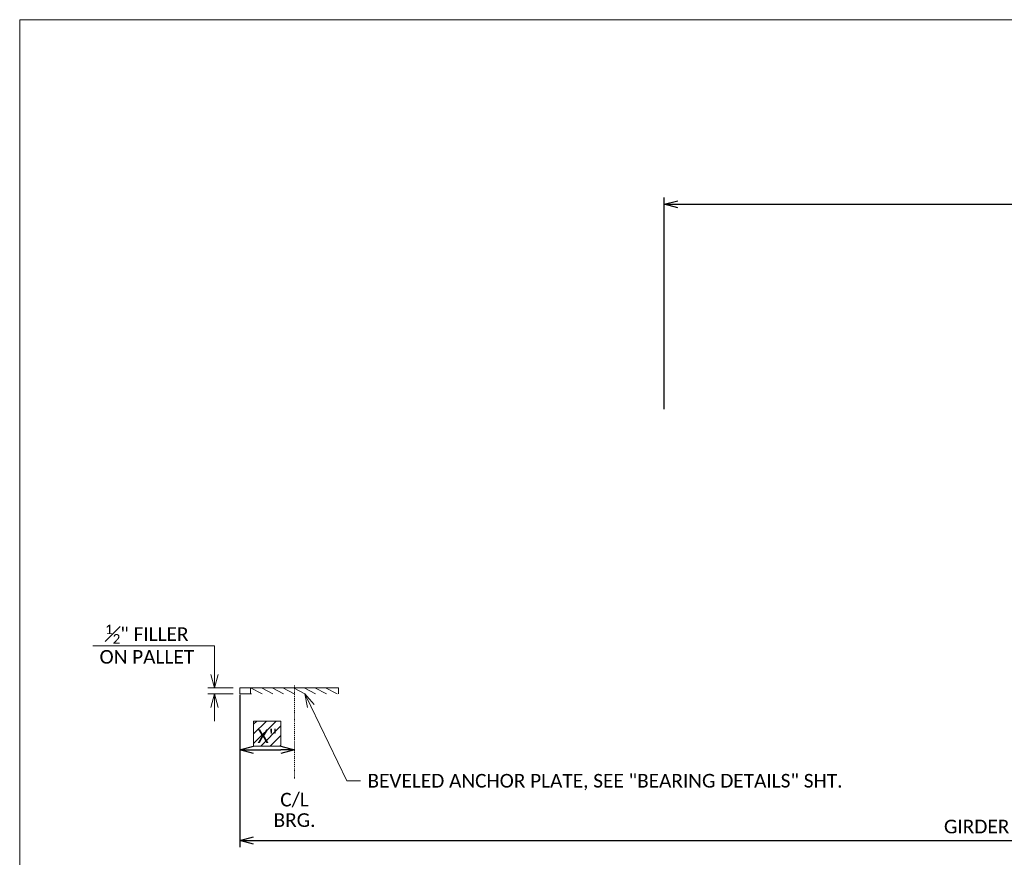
# Model space of a CAD drawing. Extents: x 23 to 884, y 6 to 258.
# Tile 3 of 12: x 23 to 131, y 166 to 258. Entities that reach past the tile are written whole.
import ezdxf
from ezdxf import colors
from ezdxf.entities.mleader import LeaderData, LeaderLine
from ezdxf.enums import TextEntityAlignment as Align
from ezdxf.math import Vec2, Vec3

# ---------------------------------------------------------------- set-up
doc = ezdxf.new("R2010")
doc.units = 0
doc.header["$MEASUREMENT"] = 0
doc.linetypes.add('Wisdot4', pattern=[0.28125, 0.125, -0.0625, 0.03125, -0.0625])
doc.linetypes.add('Wisdot7', pattern=[0.2875, 0.125, -0.05, 0.0625, -0.05])
doc.layers.add('B_ANNO_DESIGN_NOTES', color=1, linetype='Continuous', lineweight=18, true_color=0xff0000)
for name, color, linetype, lineweight in [('B_ANNO_DIM', 7, 'Continuous', 18), ('B_ANNO_TEXT', 7, 'Continuous', 18), ('B_CNTR', 1, 'Wisdot4', 18), ('B_STEEL', 92, 'Continuous', 18)]:
    doc.layers.add(name, color=color, linetype=linetype, lineweight=lineweight)
doc.layers.add('B_ANNO_NOPLOT', color=47, linetype='Continuous', lineweight=18, plot=False)
doc.styles.add('Annotative', font='calibri.ttf', dxfattribs={"height": 0.0625})
doc.styles.get("Standard").update_dxf_attribs({"font": 'calibri.ttf'})
doc.dimstyles.get("Standard").update_dxf_attribs({"dimtxt": 0.0625, "dimasz": 0.0625, "dimexe": 0.03125, "dimexo": 0.03125, "dimgap": 0.03125, "dimtad": 1, "dimdec": 3, "dimzin": 3, "dimdsep": 46, "dimlunit": 4, "dimtxsty": 'Standard', "dimblk": 'OPEN30', "dimcen": 0.03125, "dimaunit": 1, "dimadec": 0, "dimazin": 3, "dimtfac": 0.75, "dimtdec": 3, "dimtofl": 0, "dimtmove": 0, "dimatfit": 3, "dimldrblk": 'OPEN30', "dimfxl": 1, "dimtfill": 1, "dimfrac": 1, "dimtolj": 1, "dimtzin": 0, "dimarcsym": 0})

# ---------------------------------------------------------------- blocks, each defined once
blk = doc.blocks.new('_Open30')
at = {"color": 0, "linetype": 'ByBlock', "lineweight": -2}
for p, q in [((-1, 0.26794919), (0, 0)), ((0, 0), (-1, -0.26794919)), ((0, 0), (-1, 0))]:
    blk.add_line(p, q, dxfattribs=at)
blk = doc.blocks.new('*D126')
at = {"layer": 'B_ANNO_DIM', "color": 0, "lineweight": -2, "transparency": 16777216}
for p, q in [((39.56335678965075, -130.0175248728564), (39.56335678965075, -136.1808245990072)), ((41.06335678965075, -135.4308245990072), (44.06320678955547, -135.4308245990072))]:
    blk.add_line(p, q, dxfattribs=at)
at = {"layer": 'Defpoints', "color": 0, "transparency": 16777216}
for p in [(39.56335678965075, -129.2675248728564), (45.56320678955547, -135.4308245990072), (45.56320678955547, -135.4308245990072)]:
    blk.add_point(p, dxfattribs=at)
at = {"layer": 'B_ANNO_DIM', "color": 0, "lineweight": -2, "transparency": 16777216, "xscale": 1.5, "yscale": 1.5, "zscale": 1.5, "rotation": 180}
blk.add_blockref('_Open30', (39.56335678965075, -135.4308245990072), dxfattribs=at)
at = {"layer": 'B_ANNO_DIM', "color": 0, "lineweight": -2, "transparency": 16777216, "xscale": 1.5, "yscale": 1.5, "zscale": 1.5}
blk.add_blockref('_Open30', (45.56320678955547, -135.4308245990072), dxfattribs=at)
blk = doc.blocks.new('*D17')
at = {"layer": 'B_ANNO_DIM', "color": 0, "lineweight": -2, "transparency": 16777216}
for p, q in [((221.9957948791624, 184.1333476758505), (221.9957948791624, 167.0053050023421)), ((46.71759738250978, 183.7630831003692), (46.71759738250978, 167.0053050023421)), ((48.21759738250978, 167.7553050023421), (220.4957948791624, 167.7553050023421))]:
    blk.add_line(p, q, dxfattribs=at)
at = {"layer": 'Defpoints', "color": 0, "transparency": 16777216}
for p in [(46.71759738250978, 184.5130831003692), (221.9957948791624, 184.8833476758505), (221.9957948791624, 167.7553050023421)]:
    blk.add_point(p, dxfattribs=at)
at = {"layer": 'B_ANNO_DIM', "color": 0, "lineweight": -2, "transparency": 16777216, "xscale": 1.5, "yscale": 1.5, "zscale": 1.5, "rotation": 180}
blk.add_blockref('_Open30', (46.71759738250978, 167.7553050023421), dxfattribs=at)
at = {"layer": 'B_ANNO_DIM', "color": 0, "lineweight": -2, "transparency": 16777216, "xscale": 1.5, "yscale": 1.5, "zscale": 1.5}
blk.add_blockref('_Open30', (221.9957948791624, 167.7553050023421), dxfattribs=at)
at = {"layer": 'B_ANNO_DIM', "color": 0, "transparency": 16777216, "insert": (134.3566961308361, 169.2726126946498), "char_height": 1.5, "attachment_point": 5, "bg_fill": 3, "box_fill_scale": 1.25, "bg_fill_color": 256, "bg_fill_true_color": 13158600, "bg_fill_transparency": 0}
blk.add_mtext('\\A1;GIRDER LENGTH = "L"', dxfattribs=at)
blk = doc.blocks.new('*D16')
at = {"layer": 'B_ANNO_DIM', "color": 0, "lineweight": -2, "transparency": 16777216}
for p, q in [((93.35693752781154, 215.1648326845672), (93.35693752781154, 238.4470453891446)), ((204.6908170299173, 215.1648326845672), (204.6908170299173, 238.4470453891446)), ((94.85693752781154, 237.6970453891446), (203.1908170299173, 237.6970453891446))]:
    blk.add_line(p, q, dxfattribs=at)
at = {"layer": 'Defpoints', "color": 0, "transparency": 16777216}
for p in [(204.6908170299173, 237.6970453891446), (93.35693752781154, 214.4148326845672), (204.6908170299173, 214.4148326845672)]:
    blk.add_point(p, dxfattribs=at)
at = {"layer": 'B_ANNO_DIM', "color": 0, "lineweight": -2, "transparency": 16777216, "xscale": 1.5, "yscale": 1.5, "zscale": 1.5, "rotation": 180}
blk.add_blockref('_Open30', (93.35693752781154, 237.6970453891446), dxfattribs=at)
at = {"layer": 'B_ANNO_DIM', "color": 0, "lineweight": -2, "transparency": 16777216, "xscale": 1.5, "yscale": 1.5, "zscale": 1.5}
blk.add_blockref('_Open30', (204.6908170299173, 237.6970453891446), dxfattribs=at)
blk = doc.blocks.new('*U59')
at = {"layer": 'B_ANNO_NOPLOT', "flags": 128}
blk.add_lwpolyline([(15.35122937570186, -307.1509449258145), (15.35122927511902, -55.15094484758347), (339.2788919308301, -55.15094479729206), (339.2788919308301, -68.29578371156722), (393.3512292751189, -68.29578368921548), (393.3512293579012, -266.6513396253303), (331.9219821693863, -266.6513396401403), (331.9219821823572, -307.1509448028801)], close=True, dxfattribs=at)
blk = doc.blocks.new('*U46')
at = {"layer": 'B_ANNO_NOPLOT', "flags": 128}
blk.add_lwpolyline([(22.50546996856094, -324.5588551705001), (22.5054698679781, -72.55885509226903), (346.4331325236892, -72.55885504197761), (346.4331325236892, -85.7036939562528), (400.505469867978, -85.70369393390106), (400.5054699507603, -284.0592498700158), (339.0762227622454, -284.0592498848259), (339.0762227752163, -324.5588550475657)], close=True, dxfattribs=at)
at = {"layer": 'B_ANNO_TEXT'}
for tag, p in [('BN2', (271.4017341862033, -121.9245690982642)), ('BN3', (271.3916901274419, -124.4304078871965))]:
    blk.add_attdef(tag, p, '', height=1.5, dxfattribs=at)
blk.add_attdef('BN4', (269.9975688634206, -140.0073507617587), '', height=1.5, rotation=90, dxfattribs=at)
blk = doc.blocks.new('*U123')
at = {"layer": 'B_ANNO_DESIGN_NOTES'}
h = blk.add_hatch(dxfattribs=at)
h.set_pattern_fill('ANSI31', color=256, scale=6)
h.set_pattern_definition([(45, (44.1475328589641, -127.9535270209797), (-0.5303300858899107, 0.5303300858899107), [])])
h.paths.add_polyline_path([(41.06335678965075, -132.2817019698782), (44.06320678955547, -132.2817019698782), (44.06320678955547, -135.0289008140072), (41.06335678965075, -135.0289008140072)])
h.paths.add_polyline_path([(41.44113303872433, -131.0283347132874), (41.81890928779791, -131.0283347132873)])
blk.add_lwpolyline([(41.06335678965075, -132.2817019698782), (44.06320678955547, -132.2817019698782), (44.06320678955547, -135.0289008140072), (41.06335678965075, -135.0289008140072)], close=True, dxfattribs=at)
at = {"layer": 'B_ANNO_DIM'}
for p, q in [((23.39309008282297, -123.9963205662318), (36.7661670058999, -123.9963205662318)), ((36.7661670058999, -123.9963205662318), (36.7661670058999, -125.6378894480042)), ((36.7661670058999, -127.1378894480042), (36.7661670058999, -125.6378894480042)), ((38.81335678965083, -128.6378894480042), (36.0161670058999, -128.6378894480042)), ((38.81335678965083, -129.2675248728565), (36.0161670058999, -129.2675248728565)), ((36.7661670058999, -130.7675248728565), (36.7661670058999, -132.2675248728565))]:
    blk.add_line(p, q, dxfattribs=at)
at = {"layer": 'B_ANNO_NOPLOT', "flags": 128}
blk.add_lwpolyline([(15.35122937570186, -307.1509449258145), (15.35122927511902, -55.15094484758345), (339.2788919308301, -55.15094479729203), (339.2788919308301, -68.29578371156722), (393.3512292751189, -68.29578368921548), (393.3512293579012, -266.6513396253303), (331.9219821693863, -266.6513396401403), (331.9219821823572, -307.1509448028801)], close=True, dxfattribs=at)
at = {"layer": 'B_CNTR'}
blk.add_line((45.56320678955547, -138.5812462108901), (45.56320678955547, -128.3359433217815), dxfattribs=at)
at = {"layer": 'B_STEEL'}
for p, q in [((50.38568973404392, -128.637889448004), (39.56335678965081, -128.637889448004)), ((39.56335678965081, -128.637889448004), (39.56335678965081, -129.2675248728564)), ((40.7407238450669, -128.637889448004), (40.7407238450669, -129.2675248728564)), ((40.7407238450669, -128.637889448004), (41.99999469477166, -129.2675248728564)), ((41.91809090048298, -128.637889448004), (43.17736175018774, -129.2675248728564)), ((43.09545795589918, -128.637889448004), (44.35472880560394, -129.2675248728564)), ((44.27282501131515, -128.637889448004), (45.53209586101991, -129.2675248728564)), ((45.45019206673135, -128.637889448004), (46.70946291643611, -129.2675248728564)), ((46.62755912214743, -128.637889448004), (47.88682997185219, -129.2675248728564)), ((47.80492617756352, -128.637889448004), (49.06419702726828, -129.2675248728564)), ((48.98229323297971, -128.637889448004), (50.24156408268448, -129.2675248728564)), ((50.38568973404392, -128.637889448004), (50.38568973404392, -129.2675248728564)), ((40.82262763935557, -129.2675248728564), (39.56335678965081, -129.2675248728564))]:
    blk.add_line(p, q, dxfattribs=at)
at = {"layer": 'B_ANNO_DIM', "xscale": 1.5, "yscale": 1.5, "zscale": 1.5}
for p, rotation in [((36.7661670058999, -128.6378894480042), 270), ((36.7661670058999, -129.2675248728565), 90)]:
    blk.add_blockref('_Open30', p, dxfattribs=dict(at, rotation=rotation))
at = {"layer": 'B_ANNO_DIM', "insert": (29.32778419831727, -123.8196758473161), "char_height": 1.5, "width": 11.71308633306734, "attachment_point": 5}
blk.add_mtext('\\A1;{\\H0.7x;\\S1#2;}" FILLER\\PON PALLET', dxfattribs=at)
at = {"layer": 'B_ANNO_DIM', "insert": (45.56320678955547, -142.0471410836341), "char_height": 1.4999985, "width": 4.306794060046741, "attachment_point": 5, "line_spacing_factor": 0.8998502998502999}
blk.add_mtext('C/L BRG.', dxfattribs=at)
at = {"layer": 'B_ANNO_DIM', "style": 'Annotative'}
blk.add_attdef('BDIM', text='', height=1.5, dxfattribs=at).set_placement((42.57739100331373, -134.6768042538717), align=Align.CENTER)
at = {"layer": 'B_ANNO_DIM'}
dim = blk.add_linear_dim(base=(45.56320678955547, -135.4308245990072), p1=(39.56335678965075, -129.2675248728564), p2=(45.56320678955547, -135.4308245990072), text=' ', dimstyle='Standard', override={"dimscale": 24}, dxfattribs=at)
dim.commit()
dim.dimension.update_dxf_attribs({"geometry": '*D126', "text_midpoint": (42.56328178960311, -135.4308245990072)})
ml = blk.add_multileader_mtext('Standard', dxfattribs=at)
ml.set_content('BEVELED ANCHOR PLATE, SEE "BEARING DETAILS" SHT.', color=256)
ml.set_leader_properties(color=256, linetype='ByLayer', lineweight=-1)
ml.set_arrow_properties(name='OPEN30')
ml.build(insert=Vec2(0, 0))
ml.multileader.update_dxf_attribs({"dogleg_length": 0.0625, "arrow_head_size": 1.5, "scale": 24})
ctx = ml.context
ctx.base_point, ctx.scale, ctx.char_height, ctx.arrow_head_size, ctx.landing_gap_size, ctx.plane_origin = Vec3(52.83137394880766, -138.8474383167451), 24, 1.5, 1.5, 0.75, Vec3(46.70946291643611, -129.2675248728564)
notes = []
notes.append((ctx, [(0, (1, 1, 0), (51.33137394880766, -138.8474383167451), (1, 0), 1.5, [(0, [(46.70946291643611, -129.2675248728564)], 0, [])])]))
ctx.mtext.insert, ctx.mtext.width, ctx.mtext.flow_direction = Vec3(53.58137394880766, -138.0864767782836), 27.77057197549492, 5
for ctx, leaders in notes:
    for number, flags, end, landing, length, lines in leaders:
        leader = LeaderData()
        leader.index, (leader.has_last_leader_line, leader.has_dogleg_vector, leader.attachment_direction) = number, flags
        leader.last_leader_point, leader.dogleg_vector, leader.dogleg_length = Vec3(end), Vec3(landing), length
        for number, points, colour, breaks in lines:
            line = LeaderLine()
            line.index, line.vertices, line.color, line.breaks = number, Vec3.list(points), colors.encode_raw_color(colour), breaks
            leader.lines.append(line)
        ctx.leaders.append(leader)
blk = doc.blocks.new('INS_G28_BASE')
at = {"layer": 'B_ANNO_TEXT'}
for tag, p in [('SP', (147.201979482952, 238.4198882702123)), ('BN', (178.9480618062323, 158.8115247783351)), ('ML', (212.0096326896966, 158.7096906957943)), ('SN', (83.12210422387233, 134.9382501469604)), ('PF', (93.1929245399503, 134.9796130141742)), ('AH1', (348.4352452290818, 56.89247961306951))]:
    blk.add_attdef(tag, p, '', height=1.5, dxfattribs=at)
blk.add_attdef('ET', (311.0327494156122, 119.6895701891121), '', height=1.5, rotation=90, dxfattribs=at)
at = {"layer": 'B_ANNO_DIM'}
for base, p1, p2, text, picture, middle in [((204.6908170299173, 237.6970453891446), (93.35693752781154, 214.4148326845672), (204.6908170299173, 214.4148326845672), ' ', '*D16', (149.0238772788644, 237.6970453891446)), ((221.9957948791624, 167.7553050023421), (46.71759738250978, 184.5130831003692), (221.9957948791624, 184.8833476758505), 'GIRDER LENGTH = "L"', '*D17', (134.3566961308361, 169.2726126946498))]:
    dim = blk.add_linear_dim(base=base, p1=p1, p2=p2, text=text, dimstyle='Standard', override={"dimscale": 24}, dxfattribs=at)
    dim.commit()
    dim.dimension.update_dxf_attribs({"geometry": picture, "text_midpoint": middle})

msp = doc.modelspace()

# ---------------------------------------------------------------- block references
at = {"linetype": 'Wisdot7'}
msp.add_blockref('*U123', (7.154240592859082, 313.150972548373), dxfattribs=at).add_auto_attribs({'BDIM': 'X"'})

# ---------------------------------------------------------------- next in the draw order: block references
msp.add_blockref('INS_G28_BASE', (0, 0))

# ---------------------------------------------------------------- next in the draw order: block references
msp.add_blockref('*U59', (7.15424059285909, 313.1509725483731), dxfattribs=at)

# ---------------------------------------------------------------- next in the draw order: block references
msp.add_blockref('*U46', (0, 330.5588827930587), dxfattribs=at)

doc.saveas('drawing.dxf')
